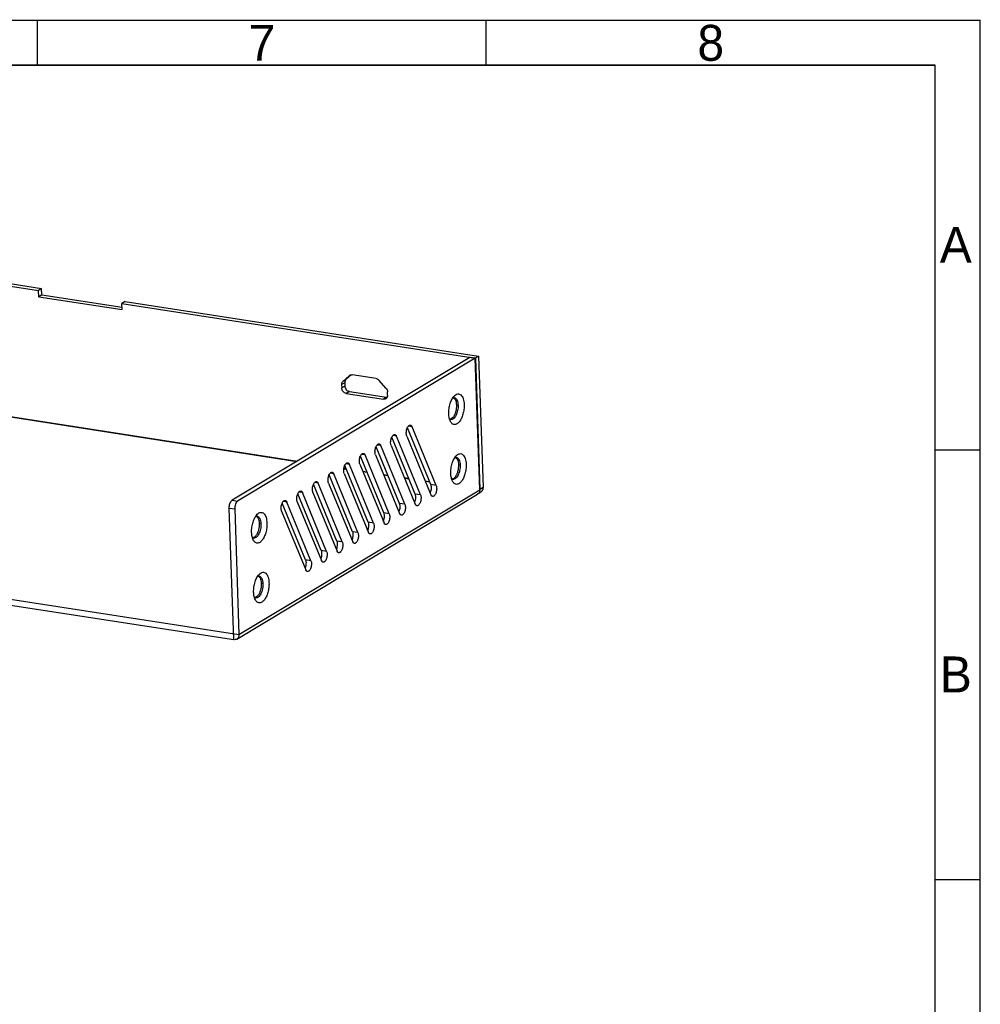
# Model space of a CAD drawing. Header units: millimetres. Extents: x 2671 to 3253, y -1061 to -653.
# Tile 4 of 4: x 3101 to 3253, y -809 to -653. Entities that reach past the tile are written whole.
import ezdxf
from ezdxf.enums import TextEntityAlignment as Align

# ---------------------------------------------------------------- set-up
doc = ezdxf.new("R2010")
doc.units = ezdxf.units.MM
doc.layers.add('图框层', color=7, linetype='Continuous')
doc.styles.add('3', font='txt')

msp = doc.modelspace()

# ---------------------------------------------------------------- linework, layer by layer
at = {"color": 7}
for p, q in [((3048.453, -687.298), (3104.372, -695.96)), ((3104.867, -695.663), (3104.372, -695.96)), ((3104.406, -696.953), (3104.372, -695.96)), ((3104.901, -696.655), (3104.406, -696.953)), ((3104.406, -696.953), (3117.604, -698.997)), ((3118.065, -697.707), (3117.57, -698.005)), ((3117.604, -698.997), (3117.57, -698.005)), ((3117.57, -698.005), (3173.489, -706.667)), ((3172.596, -706.547), (3135.001, -729.142)), ((3173.464, -706.682), (3172.596, -706.547)), ((3173.984, -706.369), (3173.489, -706.667)), ((3173.489, -706.667), (3174.196, -727.414)), ((3050.006, -708.242), (3145.232, -722.993)), ((3050.016, -708.178), (3145.319, -722.941)), ((3153.51, -709.447), (3152.516, -710.346)), ((3157.786, -709.905), (3153.98, -709.315)), ((3152.812, -710.565), (3152.317, -710.862)), ((3152.317, -710.862), (3152.335, -711.387)), ((3152.83, -711.09), (3152.335, -711.387)), ((3153.011, -710.049), (3152.516, -710.346)), ((3159.336, -711.403), (3158.27, -710.185)), ((3153.551, -711.953), (3153.056, -712.251)), ((3153.056, -712.251), (3158.921, -713.16)), ((3159.416, -712.862), (3158.921, -713.16)), ((3159.59, -712.511), (3159.572, -711.986)), ((3170.739, -714.13), (3170.479, -714.089)), ((3163.455, -717.52), (3162.871, -717.43)), ((3163.928, -728.155), (3160.237, -719.179)), ((3160.98, -719.008), (3160.396, -718.917)), ((3166.402, -726.667), (3162.712, -717.691)), ((3161.453, -729.642), (3157.762, -720.666)), ((3158.505, -720.495), (3157.921, -720.405)), ((3158.978, -731.13), (3155.287, -722.153)), ((3156.03, -721.983), (3155.446, -721.892)), ((3156.503, -732.617), (3152.812, -723.641)), ((3153.555, -723.47), (3152.971, -723.38)), ((3171.062, -723.582), (3170.801, -723.541)), ((3154.028, -734.105), (3150.337, -725.128)), ((3151.08, -724.958), (3150.496, -724.867)), ((3152.669, -724.145), (3153.043, -724.203)), ((3152.679, -724.081), (3153.014, -724.133)), ((3155.656, -724.542), (3156.311, -724.643)), ((3155.685, -724.612), (3156.34, -724.714)), ((3158.953, -725.053), (3159.607, -725.154)), ((3158.982, -725.123), (3159.636, -725.224)), ((3151.553, -735.592), (3147.862, -726.616)), ((3148.605, -726.445), (3148.022, -726.355)), ((3162.249, -725.563), (3162.904, -725.665)), ((3162.278, -725.634), (3162.933, -725.735)), ((3165.546, -726.074), (3166.2, -726.175)), ((3165.575, -726.144), (3166.229, -726.246)), ((3167.271, -726.802), (3166.402, -726.667)), ((3149.078, -737.079), (3145.387, -728.103)), ((3146.13, -727.933), (3145.547, -727.842)), ((3164.796, -728.289), (3163.928, -728.155)), ((3174.171, -727.41), (3174.196, -727.414)), ((3174.691, -727.116), (3174.196, -727.414)), ((3174.692, -727.164), (3174.196, -727.415)), ((3135.001, -729.142), (3135.87, -729.276)), ((3146.603, -738.567), (3142.912, -729.591)), ((3143.655, -729.42), (3143.072, -729.33)), ((3162.321, -729.777), (3161.453, -729.642)), ((3011.048, -731), (3136.084, -750.368)), ((3134.539, -730.385), (3135.407, -730.519)), ((3135.248, -751.179), (3134.539, -730.385)), ((3159.846, -731.264), (3158.978, -731.13)), ((3139.555, -732.872), (3139.295, -732.831)), ((3157.371, -732.752), (3156.503, -732.617)), ((3154.896, -734.239), (3154.028, -734.105)), ((3152.421, -735.726), (3151.553, -735.592)), ((3149.946, -737.214), (3149.078, -737.079)), ((3147.471, -738.701), (3146.603, -738.567)), ((3139.877, -742.324), (3139.617, -742.283))]:
    msp.add_line(p, q, dxfattribs=at)
at = {"color": 3}
for p, q in [((3048.948, -687.001), (3104.867, -695.663)), ((3104.901, -696.655), (3104.867, -695.663)), ((3104.901, -696.655), (3117.591, -698.621)), ((3118.065, -697.707), (3173.984, -706.369)), ((3173.464, -706.682), (3135.87, -729.276)), ((3174.173, -727.476), (3173.464, -706.682)), ((3173.984, -706.369), (3174.691, -727.116)), ((3153.827, -709.31), (3153.011, -710.049)), ((3152.812, -710.565), (3152.83, -711.09)), ((3153.551, -711.953), (3159.416, -712.862)), ((3167.271, -726.802), (3163.455, -717.52)), ((3164.796, -728.289), (3160.98, -719.008)), ((3162.63, -718.981), (3166.446, -728.262)), ((3162.321, -729.777), (3158.505, -720.495)), ((3160.155, -720.468), (3163.971, -729.75)), ((3159.846, -731.264), (3156.03, -721.983)), ((3157.68, -721.956), (3161.496, -731.237)), ((3157.371, -732.752), (3153.555, -723.47)), ((3155.205, -723.443), (3159.021, -732.725)), ((3154.896, -734.239), (3151.08, -724.958)), ((3152.73, -724.931), (3156.546, -734.212)), ((3152.421, -735.726), (3148.605, -726.445)), ((3150.255, -726.418), (3154.071, -735.699)), ((3135.731, -751.091), (3173.82, -728.199)), ((3136.084, -750.368), (3174.173, -727.476)), ((3149.946, -737.214), (3146.13, -727.933)), ((3147.78, -727.906), (3151.596, -737.187)), ((3147.471, -738.701), (3143.655, -729.42)), ((3145.305, -729.393), (3149.121, -738.674)), ((3135.407, -730.519), (3136.084, -750.368)), ((3142.83, -730.881), (3146.646, -740.162)), ((3011.949, -732.079), (3135.248, -751.179))]:
    msp.add_line(p, q, dxfattribs=at)
at = {"color": 7}
for centre, radius, start, end in [((3153.869, -709.844), 0.535, 114.51606, 132.13057), ((3170.08, -713.317), 0.401, 81.17997, 88.9127), ((3159.031, -712.63), 0.536, 301.01487, 305.04653), ((3170.402, -722.769), 0.401, 81.17997, 88.9127), ((3164.926, -727.327), 1.531, 335.6546, 336.77989), ((3162.451, -728.814), 1.531, 335.6546, 336.77989), ((3159.976, -730.302), 1.531, 335.6546, 336.77989), ((3138.895, -732.059), 0.401, 81.17997, 88.9127), ((3157.501, -731.789), 1.531, 335.6546, 336.77989), ((3155.026, -733.277), 1.531, 335.6546, 336.77989), ((3152.551, -734.764), 1.531, 335.6546, 336.77989), ((3150.076, -736.251), 1.531, 335.6546, 336.77989), ((3147.601, -737.739), 1.531, 335.6546, 336.77989), ((3145.126, -739.226), 1.531, 335.6546, 336.77989), ((3139.218, -741.511), 0.401, 81.17997, 88.9127)]:
    msp.add_arc(centre, radius, start, end, dxfattribs=at)
at = {"color": 3}
for centre, radius, start, end in [((3159.514, -712.234), 0.635, 261.16675, 269.86855), ((3173.171, -727.511), 1.003, 356.26541, 1.96899), ((3173.784, -727.108), 0.919, 330.27608, 337.06177), ((3173.991, -727.17), 0.702, 352.17362, 0.46146), ((3172.794, -727.181), 1.898, 0.51095, 1.94831)]:
    msp.add_arc(centre, radius, start, end, dxfattribs=at)
at = {"color": 7}
for points, knots in [([(3153.647, -709.357), (3153.664, -709.349), (3153.733, -709.322), (3153.807, -709.309), (3153.863, -709.308)], [0, 0, 0, 0, 0.2471919, 1, 1, 1, 1]), ([(3152.317, -710.862), (3152.314, -710.764), (3152.341, -710.572), (3152.449, -710.407), (3152.516, -710.346)], [0, 0, 0, 0, 0.5194829, 1, 1, 1, 1]), ([(3153.056, -712.251), (3152.962, -712.236), (3152.773, -712.164), (3152.543, -711.962), (3152.384, -711.694), (3152.339, -711.488), (3152.335, -711.387)], [0, 0, 0, 0, 0.2365827, 0.4891872, 0.7479243, 1, 1, 1, 1]), ([(3157.786, -709.905), (3157.877, -709.919), (3158.059, -709.987), (3158.206, -710.111), (3158.27, -710.185)], [0, 0, 0, 0, 0.4839324, 1, 1, 1, 1]), ([(3159.336, -711.403), (3159.407, -711.484), (3159.521, -711.669), (3159.569, -711.881), (3159.572, -711.986)], [0, 0, 0, 0, 0.5062937, 1, 1, 1, 1]), ([(3159.59, -712.511), (3159.594, -712.621), (3159.56, -712.836), (3159.422, -713.011), (3159.339, -713.069)], [0, 0, 0, 0, 0.5210577, 1, 1, 1, 1]), ([(3169.895, -712.956), (3169.911, -712.949), (3169.973, -712.926), (3170.039, -712.915), (3170.087, -712.916)], [0, 0, 0, 0, 0.262615, 1, 1, 1, 1]), ([(3170.007, -712.922), (3170.034, -712.936), (3170.148, -713.01), (3170.231, -713.124), (3170.28, -713.216)], [0, 0, 0, 0, 0.2237401, 1, 1, 1, 1]), ([(3170.141, -712.921), (3170.182, -712.927), (3170.266, -712.955), (3170.379, -713.034), (3170.479, -713.148), (3170.6, -713.355), (3170.703, -713.687), (3170.734, -713.974), (3170.739, -714.13)], [0, 0, 0, 0, 0.0871291, 0.1803526, 0.2842677, 0.4013361, 0.6766562, 1, 1, 1, 1]), ([(3159.308, -713.089), (3159.252, -713.123), (3159.124, -713.17), (3158.988, -713.17), (3158.921, -713.16)], [0, 0, 0, 0, 0.4905547, 1, 1, 1, 1]), ([(3170.739, -714.13), (3170.744, -714.268), (3170.735, -714.548), (3170.673, -714.964), (3170.566, -715.361), (3170.421, -715.718), (3170.244, -716.015), (3170.045, -716.236), (3169.83, -716.371), (3169.674, -716.39), (3169.605, -716.38)], [0, 0, 0, 0, 0.1512945, 0.306636, 0.458703, 0.6009405, 0.7276505, 0.8353031, 0.9240344, 1, 1, 1, 1]), ([(3170.479, -714.089), (3170.485, -714.268), (3170.467, -714.63), (3170.362, -715.154), (3170.191, -715.627), (3170.027, -715.906), (3169.934, -716.022)], [0, 0, 0, 0, 0.2630312, 0.5302282, 0.7815988, 1, 1, 1, 1]), ([(3170.28, -713.216), (3170.345, -713.337), (3170.44, -713.626), (3170.473, -713.926), (3170.479, -714.089)], [0, 0, 0, 0, 0.4566647, 1, 1, 1, 1]), ([(3169.934, -716.022), (3169.907, -716.056), (3169.806, -716.171), (3169.681, -716.268), (3169.578, -716.309)], [0, 0, 0, 0, 0.2826859, 1, 1, 1, 1]), ([(3169.605, -716.38), (3169.565, -716.373), (3169.484, -716.347), (3169.414, -716.3), (3169.381, -716.271)], [0, 0, 0, 0, 0.4840088, 1, 1, 1, 1]), ([(3169.578, -716.309), (3169.57, -716.312), (3169.538, -716.324), (3169.504, -716.333), (3169.478, -716.338)], [0, 0, 0, 0, 0.2570421, 1, 1, 1, 1]), ([(3171.062, -723.582), (3171.066, -723.72), (3171.057, -724), (3170.996, -724.416), (3170.889, -724.813), (3170.743, -725.17), (3170.566, -725.467), (3170.367, -725.688), (3170.152, -725.823), (3169.996, -725.842), (3169.928, -725.832)], [0, 0, 0, 0, 0.1512945, 0.306636, 0.458703, 0.6009405, 0.7276505, 0.8353031, 0.9240344, 1, 1, 1, 1]), ([(3170.218, -722.408), (3170.234, -722.401), (3170.295, -722.378), (3170.361, -722.367), (3170.409, -722.368)], [0, 0, 0, 0, 0.262615, 1, 1, 1, 1]), ([(3170.801, -723.541), (3170.807, -723.72), (3170.789, -724.082), (3170.685, -724.606), (3170.513, -725.079), (3170.349, -725.358), (3170.256, -725.474)], [0, 0, 0, 0, 0.2630312, 0.5302282, 0.7815988, 1, 1, 1, 1]), ([(3170.329, -722.374), (3170.356, -722.388), (3170.47, -722.462), (3170.553, -722.576), (3170.603, -722.668)], [0, 0, 0, 0, 0.2237401, 1, 1, 1, 1]), ([(3170.463, -722.373), (3170.505, -722.379), (3170.589, -722.407), (3170.702, -722.486), (3170.802, -722.6), (3170.923, -722.807), (3171.025, -723.139), (3171.056, -723.426), (3171.062, -723.582)], [0, 0, 0, 0, 0.0871291, 0.1803526, 0.2842677, 0.4013361, 0.6766562, 1, 1, 1, 1]), ([(3170.603, -722.668), (3170.667, -722.789), (3170.762, -723.078), (3170.796, -723.378), (3170.801, -723.541)], [0, 0, 0, 0, 0.4566647, 1, 1, 1, 1]), ([(3166.402, -726.667), (3166.438, -726.754), (3166.484, -726.955), (3166.492, -727.275), (3166.445, -727.61), (3166.377, -727.828), (3166.333, -727.93)], [0, 0, 0, 0, 0.2182311, 0.4726032, 0.7414748, 1, 1, 1, 1]), ([(3169.928, -725.832), (3169.887, -725.825), (3169.806, -725.799), (3169.736, -725.752), (3169.703, -725.723)], [0, 0, 0, 0, 0.4840088, 1, 1, 1, 1]), ([(3169.901, -725.761), (3169.892, -725.764), (3169.86, -725.776), (3169.826, -725.785), (3169.801, -725.79)], [0, 0, 0, 0, 0.2570421, 1, 1, 1, 1]), ([(3170.256, -725.474), (3170.229, -725.508), (3170.129, -725.623), (3170.003, -725.72), (3169.901, -725.761)], [0, 0, 0, 0, 0.2826859, 1, 1, 1, 1]), ([(3163.928, -728.155), (3163.963, -728.241), (3164.009, -728.442), (3164.017, -728.763), (3163.97, -729.097), (3163.902, -729.315), (3163.858, -729.418)], [0, 0, 0, 0, 0.2182311, 0.4726032, 0.7414748, 1, 1, 1, 1]), ([(3134.539, -730.385), (3134.534, -730.256), (3134.553, -729.999), (3134.645, -729.639), (3134.787, -729.342), (3134.926, -729.187), (3135.001, -729.142)], [0, 0, 0, 0, 0.2810674, 0.5608668, 0.8076661, 1, 1, 1, 1]), ([(3161.453, -729.642), (3161.488, -729.729), (3161.534, -729.93), (3161.542, -730.25), (3161.495, -730.585), (3161.427, -730.803), (3161.383, -730.905)], [0, 0, 0, 0, 0.2182311, 0.4726032, 0.7414748, 1, 1, 1, 1]), ([(3158.978, -731.13), (3159.013, -731.216), (3159.059, -731.417), (3159.067, -731.738), (3159.02, -732.072), (3158.952, -732.29), (3158.908, -732.393)], [0, 0, 0, 0, 0.2182311, 0.4726032, 0.7414748, 1, 1, 1, 1]), ([(3139.555, -732.872), (3139.56, -733.01), (3139.551, -733.291), (3139.489, -733.706), (3139.382, -734.103), (3139.236, -734.46), (3139.06, -734.757), (3138.861, -734.978), (3138.646, -735.113), (3138.49, -735.132), (3138.421, -735.122)], [0, 0, 0, 0, 0.1512945, 0.306636, 0.458703, 0.6009405, 0.7276505, 0.8353031, 0.9240344, 1, 1, 1, 1]), ([(3138.711, -731.698), (3138.727, -731.691), (3138.788, -731.668), (3138.855, -731.657), (3138.903, -731.658)], [0, 0, 0, 0, 0.262615, 1, 1, 1, 1]), ([(3139.295, -732.831), (3139.301, -733.01), (3139.282, -733.373), (3139.178, -733.896), (3139.006, -734.37), (3138.843, -734.648), (3138.75, -734.764)], [0, 0, 0, 0, 0.2630312, 0.5302282, 0.7815988, 1, 1, 1, 1]), ([(3138.823, -731.664), (3138.85, -731.678), (3138.964, -731.752), (3139.046, -731.866), (3139.096, -731.959)], [0, 0, 0, 0, 0.2237401, 1, 1, 1, 1]), ([(3138.957, -731.663), (3138.998, -731.669), (3139.082, -731.697), (3139.195, -731.776), (3139.295, -731.89), (3139.416, -732.097), (3139.519, -732.429), (3139.55, -732.716), (3139.555, -732.872)], [0, 0, 0, 0, 0.0871291, 0.1803526, 0.2842677, 0.4013361, 0.6766562, 1, 1, 1, 1]), ([(3139.096, -731.959), (3139.161, -732.079), (3139.256, -732.369), (3139.289, -732.668), (3139.295, -732.831)], [0, 0, 0, 0, 0.4566647, 1, 1, 1, 1]), ([(3156.503, -732.617), (3156.538, -732.704), (3156.584, -732.905), (3156.592, -733.225), (3156.545, -733.56), (3156.477, -733.778), (3156.433, -733.88)], [0, 0, 0, 0, 0.2182311, 0.4726032, 0.7414748, 1, 1, 1, 1]), ([(3154.028, -734.105), (3154.064, -734.191), (3154.109, -734.392), (3154.117, -734.713), (3154.07, -735.047), (3154.002, -735.265), (3153.958, -735.368)], [0, 0, 0, 0, 0.2182311, 0.4726032, 0.7414748, 1, 1, 1, 1]), ([(3138.421, -735.122), (3138.381, -735.115), (3138.3, -735.089), (3138.229, -735.042), (3138.197, -735.013)], [0, 0, 0, 0, 0.4840088, 1, 1, 1, 1]), ([(3138.394, -735.051), (3138.386, -735.055), (3138.353, -735.067), (3138.32, -735.075), (3138.294, -735.08)], [0, 0, 0, 0, 0.2570421, 1, 1, 1, 1]), ([(3138.75, -734.764), (3138.723, -734.798), (3138.622, -734.913), (3138.496, -735.011), (3138.394, -735.051)], [0, 0, 0, 0, 0.2826859, 1, 1, 1, 1]), ([(3151.553, -735.592), (3151.589, -735.679), (3151.634, -735.88), (3151.642, -736.2), (3151.595, -736.535), (3151.527, -736.753), (3151.483, -736.855)], [0, 0, 0, 0, 0.2182311, 0.4726032, 0.7414748, 1, 1, 1, 1]), ([(3149.078, -737.079), (3149.114, -737.166), (3149.159, -737.367), (3149.167, -737.688), (3149.12, -738.022), (3149.052, -738.24), (3149.008, -738.343)], [0, 0, 0, 0, 0.2182311, 0.4726032, 0.7414748, 1, 1, 1, 1]), ([(3146.603, -738.567), (3146.639, -738.654), (3146.684, -738.855), (3146.692, -739.175), (3146.645, -739.51), (3146.577, -739.728), (3146.533, -739.83)], [0, 0, 0, 0, 0.2182311, 0.4726032, 0.7414748, 1, 1, 1, 1]), ([(3139.877, -742.324), (3139.882, -742.462), (3139.873, -742.743), (3139.812, -743.158), (3139.705, -743.555), (3139.559, -743.912), (3139.382, -744.209), (3139.183, -744.43), (3138.968, -744.565), (3138.812, -744.584), (3138.743, -744.574)], [0, 0, 0, 0, 0.1512945, 0.306636, 0.458703, 0.6009405, 0.7276505, 0.8353031, 0.9240344, 1, 1, 1, 1]), ([(3139.034, -741.15), (3139.049, -741.143), (3139.111, -741.12), (3139.177, -741.109), (3139.225, -741.11)], [0, 0, 0, 0, 0.262615, 1, 1, 1, 1]), ([(3139.617, -742.283), (3139.623, -742.462), (3139.605, -742.825), (3139.501, -743.348), (3139.329, -743.822), (3139.165, -744.1), (3139.072, -744.216)], [0, 0, 0, 0, 0.2630312, 0.5302282, 0.7815988, 1, 1, 1, 1]), ([(3139.145, -741.116), (3139.172, -741.13), (3139.286, -741.204), (3139.369, -741.318), (3139.418, -741.411)], [0, 0, 0, 0, 0.2237401, 1, 1, 1, 1]), ([(3139.279, -741.115), (3139.32, -741.121), (3139.404, -741.149), (3139.517, -741.228), (3139.618, -741.343), (3139.738, -741.549), (3139.841, -741.881), (3139.872, -742.169), (3139.877, -742.324)], [0, 0, 0, 0, 0.0871291, 0.1803526, 0.2842677, 0.4013361, 0.6766562, 1, 1, 1, 1]), ([(3139.418, -741.411), (3139.483, -741.531), (3139.578, -741.821), (3139.611, -742.12), (3139.617, -742.283)], [0, 0, 0, 0, 0.4566647, 1, 1, 1, 1]), ([(3138.743, -744.574), (3138.703, -744.567), (3138.622, -744.542), (3138.552, -744.494), (3138.519, -744.465)], [0, 0, 0, 0, 0.4840088, 1, 1, 1, 1]), ([(3138.717, -744.503), (3138.708, -744.507), (3138.676, -744.519), (3138.642, -744.527), (3138.616, -744.532)], [0, 0, 0, 0, 0.2570421, 1, 1, 1, 1]), ([(3139.072, -744.216), (3139.045, -744.25), (3138.944, -744.365), (3138.819, -744.463), (3138.717, -744.503)], [0, 0, 0, 0, 0.2826859, 1, 1, 1, 1])]:
    msp.add_open_spline(points, degree=3, knots=knots, dxfattribs=at)
for points in [[(3153.863, -709.308), (3153.902, -709.306), (3153.941, -709.309), (3153.98, -709.315)], [(3174.191, -727.423), (3174.186, -727.425), (3174.18, -727.425), (3174.175, -727.425)], [(3174.203, -727.415), (3174.2, -727.419), (3174.195, -727.421), (3174.191, -727.423)]]:
    msp.add_open_spline(points, degree=3, dxfattribs=at)
at = {"color": 3}
for points, knots in [([(3153.011, -710.049), (3152.944, -710.11), (3152.836, -710.274), (3152.809, -710.467), (3152.812, -710.565)], [0, 0, 0, 0, 0.4805171, 1, 1, 1, 1]), ([(3152.83, -711.09), (3152.834, -711.191), (3152.879, -711.396), (3153.038, -711.664), (3153.268, -711.866), (3153.457, -711.939), (3153.551, -711.953)], [0, 0, 0, 0, 0.2520757, 0.5108128, 0.7634173, 1, 1, 1, 1]), ([(3169.268, -715.473), (3169.259, -715.199), (3169.291, -714.644), (3169.466, -713.852), (3169.747, -713.158), (3170.016, -712.765), (3170.168, -712.615)], [0, 0, 0, 0, 0.2691885, 0.5408332, 0.7908956, 1, 1, 1, 1]), ([(3170.168, -712.615), (3170.247, -712.536), (3170.408, -712.405), (3170.688, -712.301), (3170.969, -712.33), (3171.214, -712.491), (3171.411, -712.756), (3171.561, -713.111), (3171.66, -713.541), (3171.688, -713.852), (3171.694, -714.015)], [0, 0, 0, 0, 0.1198011, 0.2209513, 0.3135046, 0.4118744, 0.5274292, 0.6647985, 0.8236561, 1, 1, 1, 1]), ([(3171.694, -714.015), (3171.702, -714.267), (3171.676, -714.776), (3171.552, -715.397), (3171.398, -715.87), (3171.262, -716.192), (3171.107, -716.48), (3170.936, -716.725), (3170.754, -716.922), (3170.564, -717.067), (3170.369, -717.156), (3170.173, -717.182), (3169.984, -717.144), (3169.811, -717.042), (3169.658, -716.883), (3169.576, -716.752), (3169.538, -716.679)], [0, 0, 0, 0, 0.1637677, 0.3300586, 0.410275, 0.4865189, 0.5575312, 0.6223243, 0.680341, 0.7315639, 0.7768299, 0.8180067, 0.8580023, 0.9000813, 0.9468945, 1, 1, 1, 1]), ([(3169.538, -716.679), (3169.45, -716.511), (3169.321, -716.112), (3169.276, -715.698), (3169.268, -715.473)], [0, 0, 0, 0, 0.4576903, 1, 1, 1, 1]), ([(3162.63, -718.981), (3162.598, -718.905), (3162.555, -718.731), (3162.539, -718.45), (3162.567, -718.152), (3162.637, -717.863), (3162.742, -717.608), (3162.858, -717.433), (3162.963, -717.334), (3163.06, -717.272), (3163.145, -717.255), (3163.195, -717.262)], [0, 0, 0, 0, 0.1230331, 0.2654395, 0.4178859, 0.5694385, 0.7092166, 0.8285074, 0.8791349, 0.9238484, 1, 1, 1, 1]), ([(3163.195, -717.262), (3163.222, -717.266), (3163.276, -717.285), (3163.347, -717.341), (3163.408, -717.421), (3163.44, -717.485), (3163.455, -717.52)], [0, 0, 0, 0, 0.2113894, 0.4412648, 0.7026314, 1, 1, 1, 1]), ([(3160.155, -720.468), (3160.123, -720.392), (3160.08, -720.218), (3160.064, -719.938), (3160.092, -719.64), (3160.162, -719.35), (3160.267, -719.095), (3160.383, -718.921), (3160.488, -718.822), (3160.585, -718.759), (3160.67, -718.742), (3160.72, -718.75)], [0, 0, 0, 0, 0.1230331, 0.2654395, 0.4178859, 0.5694385, 0.7092166, 0.8285074, 0.8791349, 0.9238484, 1, 1, 1, 1]), ([(3160.72, -718.75), (3160.747, -718.754), (3160.801, -718.773), (3160.872, -718.829), (3160.934, -718.909), (3160.965, -718.973), (3160.98, -719.008)], [0, 0, 0, 0, 0.2113894, 0.4412648, 0.7026314, 1, 1, 1, 1]), ([(3157.68, -721.956), (3157.648, -721.88), (3157.605, -721.705), (3157.589, -721.425), (3157.617, -721.127), (3157.687, -720.837), (3157.793, -720.583), (3157.908, -720.408), (3158.013, -720.309), (3158.11, -720.247), (3158.195, -720.23), (3158.245, -720.237)], [0, 0, 0, 0, 0.1230331, 0.2654395, 0.4178859, 0.5694385, 0.7092166, 0.8285074, 0.8791349, 0.9238484, 1, 1, 1, 1]), ([(3158.245, -720.237), (3158.272, -720.241), (3158.326, -720.26), (3158.397, -720.316), (3158.459, -720.396), (3158.49, -720.46), (3158.505, -720.495)], [0, 0, 0, 0, 0.2113894, 0.4412648, 0.7026314, 1, 1, 1, 1]), ([(3155.205, -723.443), (3155.173, -723.367), (3155.13, -723.193), (3155.114, -722.913), (3155.142, -722.615), (3155.212, -722.325), (3155.318, -722.07), (3155.433, -721.895), (3155.538, -721.797), (3155.635, -721.734), (3155.72, -721.717), (3155.77, -721.725)], [0, 0, 0, 0, 0.1230331, 0.2654395, 0.4178859, 0.5694385, 0.7092166, 0.8285074, 0.8791349, 0.9238484, 1, 1, 1, 1]), ([(3155.77, -721.725), (3155.797, -721.729), (3155.851, -721.748), (3155.922, -721.804), (3155.984, -721.884), (3156.015, -721.948), (3156.03, -721.983)], [0, 0, 0, 0, 0.2113894, 0.4412648, 0.7026314, 1, 1, 1, 1]), ([(3169.59, -724.925), (3169.581, -724.651), (3169.613, -724.096), (3169.788, -723.304), (3170.069, -722.61), (3170.338, -722.217), (3170.49, -722.067)], [0, 0, 0, 0, 0.2691885, 0.5408332, 0.7908956, 1, 1, 1, 1]), ([(3170.49, -722.067), (3170.569, -721.988), (3170.731, -721.857), (3171.011, -721.753), (3171.291, -721.782), (3171.536, -721.943), (3171.733, -722.208), (3171.884, -722.563), (3171.982, -722.993), (3172.01, -723.304), (3172.016, -723.467)], [0, 0, 0, 0, 0.1198011, 0.2209513, 0.3135046, 0.4118744, 0.5274292, 0.6647985, 0.8236561, 1, 1, 1, 1]), ([(3152.73, -724.931), (3152.698, -724.855), (3152.655, -724.68), (3152.639, -724.4), (3152.667, -724.102), (3152.737, -723.812), (3152.843, -723.558), (3152.958, -723.383), (3153.063, -723.284), (3153.16, -723.222), (3153.245, -723.204), (3153.295, -723.212)], [0, 0, 0, 0, 0.1230331, 0.2654395, 0.4178859, 0.5694385, 0.7092166, 0.8285074, 0.8791349, 0.9238484, 1, 1, 1, 1]), ([(3153.295, -723.212), (3153.322, -723.216), (3153.376, -723.235), (3153.447, -723.291), (3153.509, -723.371), (3153.54, -723.435), (3153.555, -723.47)], [0, 0, 0, 0, 0.2113894, 0.4412648, 0.7026314, 1, 1, 1, 1]), ([(3172.016, -723.467), (3172.025, -723.719), (3171.999, -724.228), (3171.875, -724.849), (3171.721, -725.322), (3171.585, -725.644), (3171.429, -725.932), (3171.259, -726.177), (3171.077, -726.374), (3170.886, -726.519), (3170.692, -726.608), (3170.496, -726.634), (3170.306, -726.596), (3170.133, -726.494), (3169.98, -726.335), (3169.898, -726.204), (3169.86, -726.131)], [0, 0, 0, 0, 0.1637677, 0.3300586, 0.410275, 0.4865189, 0.5575312, 0.6223243, 0.680341, 0.7315639, 0.7768299, 0.8180067, 0.8580023, 0.9000813, 0.9468945, 1, 1, 1, 1]), ([(3150.255, -726.418), (3150.224, -726.342), (3150.18, -726.168), (3150.164, -725.888), (3150.192, -725.59), (3150.262, -725.3), (3150.368, -725.045), (3150.483, -724.87), (3150.588, -724.771), (3150.685, -724.709), (3150.77, -724.692), (3150.82, -724.7)], [0, 0, 0, 0, 0.1230331, 0.2654395, 0.4178859, 0.5694385, 0.7092166, 0.8285074, 0.8791349, 0.9238484, 1, 1, 1, 1]), ([(3150.82, -724.7), (3150.847, -724.704), (3150.901, -724.723), (3150.973, -724.778), (3151.034, -724.859), (3151.066, -724.923), (3151.08, -724.958)], [0, 0, 0, 0, 0.2113894, 0.4412648, 0.7026314, 1, 1, 1, 1]), ([(3169.86, -726.131), (3169.772, -725.963), (3169.643, -725.564), (3169.598, -725.15), (3169.59, -724.925)], [0, 0, 0, 0, 0.4576903, 1, 1, 1, 1]), ([(3147.78, -727.906), (3147.749, -727.83), (3147.705, -727.655), (3147.689, -727.375), (3147.717, -727.077), (3147.787, -726.787), (3147.893, -726.533), (3148.008, -726.358), (3148.113, -726.259), (3148.21, -726.197), (3148.295, -726.179), (3148.346, -726.187)], [0, 0, 0, 0, 0.1230331, 0.2654395, 0.4178859, 0.5694385, 0.7092166, 0.8285074, 0.8791349, 0.9238484, 1, 1, 1, 1]), ([(3148.346, -726.187), (3148.372, -726.191), (3148.426, -726.21), (3148.498, -726.266), (3148.559, -726.346), (3148.591, -726.41), (3148.605, -726.445)], [0, 0, 0, 0, 0.2113894, 0.4412648, 0.7026314, 1, 1, 1, 1]), ([(3167.271, -726.802), (3167.302, -726.878), (3167.345, -727.052), (3167.361, -727.332), (3167.333, -727.63), (3167.263, -727.92), (3167.158, -728.175), (3167.042, -728.349), (3166.937, -728.448), (3166.841, -728.51), (3166.755, -728.528), (3166.705, -728.52)], [0, 0, 0, 0, 0.1230331, 0.2654395, 0.4178859, 0.5694385, 0.7092166, 0.8285074, 0.8791349, 0.9238484, 1, 1, 1, 1]), ([(3145.305, -729.393), (3145.274, -729.317), (3145.231, -729.143), (3145.214, -728.863), (3145.242, -728.564), (3145.312, -728.275), (3145.418, -728.02), (3145.533, -727.845), (3145.639, -727.746), (3145.735, -727.684), (3145.82, -727.667), (3145.871, -727.675)], [0, 0, 0, 0, 0.1230331, 0.2654395, 0.4178859, 0.5694385, 0.7092166, 0.8285074, 0.8791349, 0.9238484, 1, 1, 1, 1]), ([(3145.871, -727.675), (3145.897, -727.679), (3145.951, -727.698), (3146.023, -727.753), (3146.084, -727.834), (3146.116, -727.898), (3146.13, -727.933)], [0, 0, 0, 0, 0.2113894, 0.4412648, 0.7026314, 1, 1, 1, 1]), ([(3164.796, -728.289), (3164.827, -728.365), (3164.87, -728.539), (3164.886, -728.819), (3164.858, -729.118), (3164.788, -729.407), (3164.683, -729.662), (3164.567, -729.837), (3164.462, -729.936), (3164.366, -729.998), (3164.281, -730.015), (3164.23, -730.008)], [0, 0, 0, 0, 0.1230331, 0.2654395, 0.4178859, 0.5694385, 0.7092166, 0.8285074, 0.8791349, 0.9238484, 1, 1, 1, 1]), ([(3166.705, -728.52), (3166.679, -728.516), (3166.624, -728.497), (3166.553, -728.441), (3166.492, -728.361), (3166.46, -728.297), (3166.446, -728.262)], [0, 0, 0, 0, 0.2113894, 0.4412648, 0.7026314, 1, 1, 1, 1]), ([(3174.172, -727.576), (3174.163, -727.703), (3174.099, -727.95), (3173.921, -728.138), (3173.82, -728.199)], [0, 0, 0, 0, 0.5183279, 1, 1, 1, 1]), ([(3174.161, -727.992), (3174.142, -728.005), (3174.065, -728.053), (3173.983, -728.096), (3173.92, -728.124)], [0, 0, 0, 0, 0.2439155, 1, 1, 1, 1]), ([(3174.362, -727.835), (3174.347, -727.849), (3174.283, -727.906), (3174.215, -727.957), (3174.161, -727.992)], [0, 0, 0, 0, 0.2438334, 1, 1, 1, 1]), ([(3174.582, -727.563), (3174.568, -727.588), (3174.506, -727.687), (3174.427, -727.775), (3174.362, -727.835)], [0, 0, 0, 0, 0.2399356, 1, 1, 1, 1]), ([(3174.686, -727.265), (3174.683, -727.282), (3174.672, -727.351), (3174.65, -727.418), (3174.63, -727.466)], [0, 0, 0, 0, 0.2459342, 1, 1, 1, 1]), ([(3135.87, -729.276), (3135.794, -729.322), (3135.656, -729.476), (3135.513, -729.774), (3135.421, -730.133), (3135.403, -730.391), (3135.407, -730.519)], [0, 0, 0, 0, 0.1923339, 0.4391332, 0.7189326, 1, 1, 1, 1]), ([(3142.83, -730.881), (3142.799, -730.805), (3142.756, -730.63), (3142.739, -730.35), (3142.767, -730.052), (3142.837, -729.762), (3142.943, -729.508), (3143.058, -729.333), (3143.164, -729.234), (3143.26, -729.172), (3143.345, -729.154), (3143.396, -729.162)], [0, 0, 0, 0, 0.1230331, 0.2654395, 0.4178859, 0.5694385, 0.7092166, 0.8285074, 0.8791349, 0.9238484, 1, 1, 1, 1]), ([(3143.396, -729.162), (3143.422, -729.166), (3143.476, -729.185), (3143.548, -729.241), (3143.609, -729.321), (3143.641, -729.385), (3143.655, -729.42)], [0, 0, 0, 0, 0.2113894, 0.4412648, 0.7026314, 1, 1, 1, 1]), ([(3162.321, -729.777), (3162.352, -729.853), (3162.395, -730.027), (3162.412, -730.307), (3162.383, -730.605), (3162.314, -730.895), (3162.208, -731.15), (3162.092, -731.324), (3161.987, -731.423), (3161.891, -731.485), (3161.806, -731.503), (3161.755, -731.495)], [0, 0, 0, 0, 0.1230331, 0.2654395, 0.4178859, 0.5694385, 0.7092166, 0.8285074, 0.8791349, 0.9238484, 1, 1, 1, 1]), ([(3164.23, -730.008), (3164.204, -730.003), (3164.149, -729.985), (3164.078, -729.929), (3164.017, -729.848), (3163.985, -729.785), (3163.971, -729.75)], [0, 0, 0, 0, 0.2113894, 0.4412648, 0.7026314, 1, 1, 1, 1]), ([(3138.084, -734.215), (3138.075, -733.941), (3138.107, -733.386), (3138.281, -732.594), (3138.563, -731.9), (3138.832, -731.507), (3138.983, -731.357)], [0, 0, 0, 0, 0.2691885, 0.5408332, 0.7908956, 1, 1, 1, 1]), ([(3138.983, -731.357), (3139.062, -731.278), (3139.224, -731.147), (3139.504, -731.043), (3139.785, -731.072), (3140.03, -731.233), (3140.227, -731.498), (3140.377, -731.853), (3140.476, -732.283), (3140.504, -732.594), (3140.509, -732.758)], [0, 0, 0, 0, 0.1198011, 0.2209513, 0.3135046, 0.4118744, 0.5274292, 0.6647985, 0.8236561, 1, 1, 1, 1]), ([(3159.846, -731.264), (3159.877, -731.34), (3159.92, -731.514), (3159.937, -731.794), (3159.909, -732.093), (3159.839, -732.382), (3159.733, -732.637), (3159.618, -732.812), (3159.512, -732.911), (3159.416, -732.973), (3159.331, -732.99), (3159.28, -732.983)], [0, 0, 0, 0, 0.1230331, 0.2654395, 0.4178859, 0.5694385, 0.7092166, 0.8285074, 0.8791349, 0.9238484, 1, 1, 1, 1]), ([(3161.755, -731.495), (3161.729, -731.491), (3161.675, -731.472), (3161.603, -731.416), (3161.542, -731.336), (3161.51, -731.272), (3161.496, -731.237)], [0, 0, 0, 0, 0.2113894, 0.4412648, 0.7026314, 1, 1, 1, 1]), ([(3140.509, -732.758), (3140.518, -733.009), (3140.492, -733.518), (3140.368, -734.139), (3140.214, -734.612), (3140.078, -734.934), (3139.923, -735.222), (3139.752, -735.467), (3139.57, -735.665), (3139.38, -735.809), (3139.185, -735.898), (3138.989, -735.925), (3138.8, -735.886), (3138.626, -735.784), (3138.473, -735.625), (3138.392, -735.494), (3138.354, -735.422)], [0, 0, 0, 0, 0.1637677, 0.3300586, 0.410275, 0.4865189, 0.5575312, 0.6223243, 0.680341, 0.7315639, 0.7768299, 0.8180067, 0.8580023, 0.9000813, 0.9468945, 1, 1, 1, 1]), ([(3157.371, -732.752), (3157.402, -732.828), (3157.445, -733.002), (3157.462, -733.282), (3157.434, -733.58), (3157.364, -733.87), (3157.258, -734.125), (3157.143, -734.299), (3157.037, -734.398), (3156.941, -734.46), (3156.856, -734.478), (3156.805, -734.47)], [0, 0, 0, 0, 0.1230331, 0.2654395, 0.4178859, 0.5694385, 0.7092166, 0.8285074, 0.8791349, 0.9238484, 1, 1, 1, 1]), ([(3159.28, -732.983), (3159.254, -732.978), (3159.2, -732.96), (3159.128, -732.904), (3159.067, -732.823), (3159.035, -732.76), (3159.021, -732.725)], [0, 0, 0, 0, 0.2113894, 0.4412648, 0.7026314, 1, 1, 1, 1]), ([(3138.354, -735.422), (3138.266, -735.254), (3138.137, -734.854), (3138.092, -734.44), (3138.084, -734.215)], [0, 0, 0, 0, 0.4576903, 1, 1, 1, 1]), ([(3154.896, -734.239), (3154.927, -734.315), (3154.97, -734.489), (3154.987, -734.769), (3154.959, -735.068), (3154.889, -735.357), (3154.783, -735.612), (3154.668, -735.787), (3154.563, -735.886), (3154.466, -735.948), (3154.381, -735.965), (3154.33, -735.957)], [0, 0, 0, 0, 0.1230331, 0.2654395, 0.4178859, 0.5694385, 0.7092166, 0.8285074, 0.8791349, 0.9238484, 1, 1, 1, 1]), ([(3156.805, -734.47), (3156.779, -734.466), (3156.725, -734.447), (3156.653, -734.391), (3156.592, -734.311), (3156.56, -734.247), (3156.546, -734.212)], [0, 0, 0, 0, 0.2113894, 0.4412648, 0.7026314, 1, 1, 1, 1]), ([(3152.421, -735.726), (3152.452, -735.803), (3152.496, -735.977), (3152.512, -736.257), (3152.484, -736.555), (3152.414, -736.845), (3152.308, -737.1), (3152.193, -737.274), (3152.088, -737.373), (3151.991, -737.435), (3151.906, -737.453), (3151.856, -737.445)], [0, 0, 0, 0, 0.1230331, 0.2654395, 0.4178859, 0.5694385, 0.7092166, 0.8285074, 0.8791349, 0.9238484, 1, 1, 1, 1]), ([(3154.33, -735.957), (3154.304, -735.953), (3154.25, -735.934), (3154.178, -735.879), (3154.117, -735.798), (3154.085, -735.734), (3154.071, -735.699)], [0, 0, 0, 0, 0.2113894, 0.4412648, 0.7026314, 1, 1, 1, 1]), ([(3149.946, -737.214), (3149.978, -737.29), (3150.021, -737.464), (3150.037, -737.744), (3150.009, -738.043), (3149.939, -738.332), (3149.833, -738.587), (3149.718, -738.762), (3149.613, -738.861), (3149.516, -738.923), (3149.431, -738.94), (3149.381, -738.932)], [0, 0, 0, 0, 0.1230331, 0.2654395, 0.4178859, 0.5694385, 0.7092166, 0.8285074, 0.8791349, 0.9238484, 1, 1, 1, 1]), ([(3151.856, -737.445), (3151.829, -737.441), (3151.775, -737.422), (3151.703, -737.366), (3151.642, -737.286), (3151.61, -737.222), (3151.596, -737.187)], [0, 0, 0, 0, 0.2113894, 0.4412648, 0.7026314, 1, 1, 1, 1]), ([(3147.471, -738.701), (3147.503, -738.778), (3147.546, -738.952), (3147.562, -739.232), (3147.534, -739.53), (3147.464, -739.82), (3147.358, -740.074), (3147.243, -740.249), (3147.138, -740.348), (3147.041, -740.41), (3146.956, -740.428), (3146.906, -740.42)], [0, 0, 0, 0, 0.1230331, 0.2654395, 0.4178859, 0.5694385, 0.7092166, 0.8285074, 0.8791349, 0.9238484, 1, 1, 1, 1]), ([(3149.381, -738.932), (3149.354, -738.928), (3149.3, -738.909), (3149.229, -738.854), (3149.167, -738.773), (3149.135, -738.709), (3149.121, -738.674)], [0, 0, 0, 0, 0.2113894, 0.4412648, 0.7026314, 1, 1, 1, 1]), ([(3138.406, -743.667), (3138.397, -743.393), (3138.429, -742.838), (3138.604, -742.047), (3138.885, -741.352), (3139.154, -740.959), (3139.306, -740.809)], [0, 0, 0, 0, 0.2691885, 0.5408332, 0.7908956, 1, 1, 1, 1]), ([(3139.306, -740.809), (3139.385, -740.73), (3139.546, -740.599), (3139.826, -740.495), (3140.107, -740.524), (3140.352, -740.685), (3140.549, -740.95), (3140.699, -741.305), (3140.798, -741.735), (3140.826, -742.046), (3140.832, -742.21)], [0, 0, 0, 0, 0.1198011, 0.2209513, 0.3135046, 0.4118744, 0.5274292, 0.6647985, 0.8236561, 1, 1, 1, 1]), ([(3146.906, -740.42), (3146.879, -740.416), (3146.825, -740.397), (3146.754, -740.341), (3146.692, -740.261), (3146.661, -740.197), (3146.646, -740.162)], [0, 0, 0, 0, 0.2113894, 0.4412648, 0.7026314, 1, 1, 1, 1]), ([(3140.832, -742.21), (3140.84, -742.461), (3140.814, -742.97), (3140.69, -743.591), (3140.537, -744.064), (3140.4, -744.386), (3140.245, -744.674), (3140.074, -744.919), (3139.892, -745.117), (3139.702, -745.261), (3139.507, -745.35), (3139.311, -745.377), (3139.122, -745.338), (3138.949, -745.236), (3138.796, -745.077), (3138.714, -744.946), (3138.676, -744.874)], [0, 0, 0, 0, 0.1637677, 0.3300586, 0.410275, 0.4865189, 0.5575312, 0.6223243, 0.680341, 0.7315639, 0.7768299, 0.8180067, 0.8580023, 0.9000813, 0.9468945, 1, 1, 1, 1]), ([(3138.676, -744.874), (3138.588, -744.706), (3138.459, -744.306), (3138.414, -743.892), (3138.406, -743.667)], [0, 0, 0, 0, 0.4576903, 1, 1, 1, 1]), ([(3135.731, -751.091), (3135.661, -751.133), (3135.501, -751.192), (3135.332, -751.192), (3135.248, -751.179)], [0, 0, 0, 0, 0.490192, 1, 1, 1, 1]), ([(3136.084, -750.368), (3136.089, -750.513), (3136.049, -750.734), (3135.893, -750.969), (3135.788, -751.057), (3135.731, -751.091)], [0, 0, 0, 0, 0.518961, 0.7627264, 1, 1, 1, 1])]:
    msp.add_open_spline(points, degree=3, knots=knots, dxfattribs=at)
at = {"layer": '图框层', "color": 0}
for p, q in [((2671.167, -653.229), (3253.332, -653.229)), ((3104.22, -660.37), (3104.22, -653.229)), ((3175.205, -660.37), (3175.205, -653.229)), ((3253.332, -1060.77), (3253.332, -653.229)), ((3246.19, -660.37), (2678.308, -660.37)), ((3066.03, -660.37), (3246.19, -660.37)), ((3246.19, -1053.629), (3246.19, -660.37))]:
    msp.add_line(p, q, dxfattribs=at)
at = {"layer": '图框层'}
for p, q in [((3246.19, -721.153), (3253.332, -721.153)), ((3246.19, -789.076), (3253.332, -789.076))]:
    msp.add_line(p, q, dxfattribs=at)

# ---------------------------------------------------------------- texts
at = {"layer": '图框层', "color": 0, "style": '3'}
for s, p in [('7', (3139.712, -656.821)), ('8', (3210.698, -656.821)), ('A', (3249.453, -688.756)), ('B', (3249.453, -756.68))]:
    msp.add_text(s, height=5.679, rotation=0, dxfattribs=at).set_placement(p, align=Align.MIDDLE)

doc.saveas('drawing.dxf')
